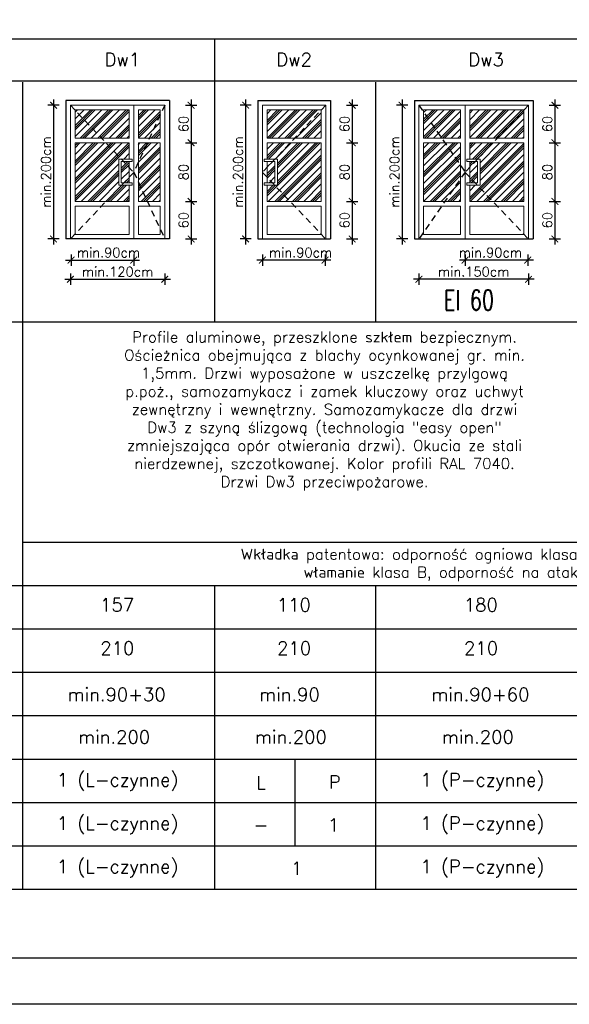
# Model space of a CAD drawing. Header units: millimetres. Extents: x 31969 to 285678, y -69766 to -1123.
# Tile 62 of 176: x 146312 to 147145, y -18363 to -16869. Entities that reach past the tile are written whole.
import ezdxf

# ---------------------------------------------------------------- set-up
doc = ezdxf.new("R2010")
doc.units = ezdxf.units.MM
doc.linetypes.add('KRESKOWA-SREDNIA', pattern=[0.2, 0.12, -0.08])
for name, color, linetype in [('a-elewacja 1', 1, 'Continuous'), ('a-opis 1', 3, 'Continuous'), ('a-opis 2', 1, 'Continuous'), ('a-opis 3', 15, 'Continuous'), ('a-przerywana 2', 3, 'Continuous'), ('a-ramka', 7, 'Continuous'), ('a-szraf 1', 250, 'Continuous'), ('a-wymiary', 11, 'Continuous')]:
    doc.layers.add(name, color=color, linetype=linetype)
doc.layers.add('a-elewacja 3', color=3, linetype='Continuous', lineweight=20)
doc.styles.add('MAREK', font='simplex.shx')
doc.styles.add('RS01507', font='romans.shx', dxfattribs={"width": 0.7, "height": 0.15})
doc.dimstyles.new('MAREK', dxfattribs={"dimscale": 0.85, "dimtxt": 17, "dimasz": 12, "dimexe": 10, "dimexo": 0.625, "dimgap": 5, "dimtad": 1, "dimdec": 1, "dimdsep": 46, "dimtxsty": 'MAREK', "dimblk1": 'ARCHTICK', "dimblk2": 'ARCHTICK', "dimsah": 1, "dimcen": 2.5, "dimdle": 10, "dimadec": 0, "dimazin": 0, "dimtfac": 1, "dimtdec": 1, "dimtmove": 1, "dimatfit": 3, "dimldrblk": 'ARCHTICK', "dimfxl": 10, "dimfxlon": 1, "dimtolj": 1, "dimtzin": 0, "dimarcsym": 0})

# ---------------------------------------------------------------- blocks, each defined once
blk = doc.blocks.new('_ARCHTICK')
at = {"color": 0, "linetype": 'ByBlock', "const_width": 0.15}
blk.add_lwpolyline([(-0.5, -0.5), (0.5, 0.5)], dxfattribs=at)
blk = doc.blocks.new('*D798')
at = {"layer": 'a-wymiary', "color": 0, "lineweight": -2}
for p, q in [((146371.3, -16999), (146354.3, -16999)), ((146362.8, -16990.5), (146362.8, -17210.4)), ((146371.3, -17201.9), (146354.3, -17201.9))]:
    blk.add_line(p, q, dxfattribs=at)
at = {"layer": 'DEFPOINTS', "color": 0}
for p in [(146462.6, -16999), (146362.8, -17201.9), (146461.8, -17201.9)]:
    blk.add_point(p, dxfattribs=at)
at = {"layer": 'a-wymiary', "color": 0, "lineweight": -2, "xscale": 10.2, "yscale": 10.2, "zscale": 10.2}
for p, rotation in [((146362.8, -16999), 90), ((146362.8, -17201.9), 270)]:
    blk.add_blockref('_ARCHTICK', p, dxfattribs=dict(at, rotation=rotation))
at = {"layer": 'a-wymiary', "color": 0, "insert": (146351.3, -17100.4), "char_height": 14.45, "attachment_point": 5, "rotation": 90, "style": 'MAREK'}
blk.add_mtext('\\A1;min.200cm', dxfattribs=at)
blk = doc.blocks.new('*D799')
at = {"layer": 'a-wymiary', "color": 0, "lineweight": -2}
for p, q in [((146562.9, -16999), (146579.9, -16999)), ((146571.4, -16990.5), (146571.4, -17064.5)), ((146562.9, -17056), (146579.9, -17056))]:
    blk.add_line(p, q, dxfattribs=at)
at = {"layer": 'DEFPOINTS', "color": 0}
for p in [(146531.4, -16999), (146524.4, -17056), (146571.4, -17056)]:
    blk.add_point(p, dxfattribs=at)
at = {"layer": 'a-wymiary', "color": 0, "lineweight": -2, "xscale": 10.2, "yscale": 10.2, "zscale": 10.2}
for p, rotation in [((146571.4, -16999), 90), ((146571.4, -17056), 270)]:
    blk.add_blockref('_ARCHTICK', p, dxfattribs=dict(at, rotation=rotation))
at = {"layer": 'a-wymiary', "color": 0, "insert": (146560, -17027.5), "char_height": 14.45, "attachment_point": 5, "rotation": 90, "style": 'MAREK'}
blk.add_mtext('\\A1;60', dxfattribs=at)
blk = doc.blocks.new('*D800')
at = {"layer": 'a-wymiary', "color": 0, "lineweight": -2}
for p, q in [((146571.4, -17047.5), (146571.4, -17153.5)), ((146562.9, -17056), (146579.9, -17056)), ((146562.9, -17145), (146579.9, -17145))]:
    blk.add_line(p, q, dxfattribs=at)
at = {"layer": 'DEFPOINTS', "color": 0}
for p in [(146524.4, -17056), (146524.4, -17145), (146571.4, -17145)]:
    blk.add_point(p, dxfattribs=at)
at = {"layer": 'a-wymiary', "color": 0, "lineweight": -2, "xscale": 10.2, "yscale": 10.2, "zscale": 10.2}
for p, rotation in [((146571.4, -17056), 90), ((146571.4, -17145), 270)]:
    blk.add_blockref('_ARCHTICK', p, dxfattribs=dict(at, rotation=rotation))
at = {"layer": 'a-wymiary', "color": 0, "insert": (146560, -17100.5), "char_height": 14.45, "attachment_point": 5, "rotation": 90, "style": 'MAREK'}
blk.add_mtext('\\A1;80', dxfattribs=at)
blk = doc.blocks.new('*D801')
at = {"layer": 'a-wymiary', "color": 0, "lineweight": -2}
for p, q in [((146571.4, -17136.5), (146571.4, -17210.5)), ((146562.9, -17145), (146579.9, -17145)), ((146562.9, -17202), (146579.9, -17202))]:
    blk.add_line(p, q, dxfattribs=at)
at = {"layer": 'DEFPOINTS', "color": 0}
for p in [(146524.4, -17145), (146524.4, -17202), (146571.4, -17202)]:
    blk.add_point(p, dxfattribs=at)
at = {"layer": 'a-wymiary', "color": 0, "lineweight": -2, "xscale": 10.2, "yscale": 10.2, "zscale": 10.2}
for p, rotation in [((146571.4, -17145), 90), ((146571.4, -17202), 270)]:
    blk.add_blockref('_ARCHTICK', p, dxfattribs=dict(at, rotation=rotation))
at = {"layer": 'a-wymiary', "color": 0, "insert": (146560, -17173.5), "char_height": 14.45, "width": 22.918, "attachment_point": 5, "rotation": 90, "style": 'MAREK'}
blk.add_mtext('\\A1;60', dxfattribs=at)
blk = doc.blocks.new('*D802')
at = {"layer": 'a-wymiary', "color": 0, "lineweight": -2}
for p, q in [((146662.5, -16999), (146645.5, -16999)), ((146654, -16990.5), (146654, -17210.4)), ((146662.5, -17201.9), (146645.5, -17201.9))]:
    blk.add_line(p, q, dxfattribs=at)
at = {"layer": 'DEFPOINTS', "color": 0}
for p in [(146706.8, -16999), (146654, -17201.9), (146705.9, -17201.9)]:
    blk.add_point(p, dxfattribs=at)
at = {"layer": 'a-wymiary', "color": 0, "lineweight": -2, "xscale": 10.2, "yscale": 10.2, "zscale": 10.2}
for p, rotation in [((146654, -16999), 90), ((146654, -17201.9), 270)]:
    blk.add_blockref('_ARCHTICK', p, dxfattribs=dict(at, rotation=rotation))
at = {"layer": 'a-wymiary', "color": 0, "insert": (146642.5, -17100.4), "char_height": 14.45, "attachment_point": 5, "rotation": 90, "style": 'MAREK'}
blk.add_mtext('\\A1;min.200cm', dxfattribs=at)
blk = doc.blocks.new('*D803')
at = {"layer": 'a-wymiary', "color": 0, "lineweight": -2}
for p, q in [((146679.5, -17225.5), (146679.5, -17242.5)), ((146774.5, -17225.5), (146774.5, -17242.5)), ((146783, -17234), (146671, -17234))]:
    blk.add_line(p, q, dxfattribs=at)
at = {"layer": 'DEFPOINTS', "color": 0}
for p in [(146679.5, -17203), (146774.5, -17203), (146679.5, -17234)]:
    blk.add_point(p, dxfattribs=at)
at = {"layer": 'a-wymiary', "color": 0, "lineweight": -2, "xscale": 10.2, "yscale": 10.2, "zscale": 10.2, "rotation": 180}
blk.add_blockref('_ARCHTICK', (146679.5, -17234), dxfattribs=at)
at = {"layer": 'a-wymiary', "color": 0, "lineweight": -2, "xscale": 10.2, "yscale": 10.2, "zscale": 10.2}
blk.add_blockref('_ARCHTICK', (146774.5, -17234), dxfattribs=at)
at = {"layer": 'a-wymiary', "color": 0, "insert": (146737.3, -17222.6), "char_height": 14.45, "attachment_point": 5, "style": 'MAREK'}
blk.add_mtext('\\A1;min.90cm', dxfattribs=at)
blk = doc.blocks.new('*D804')
at = {"layer": 'a-wymiary', "color": 0, "lineweight": -2}
for p, q in [((146807.1, -16999), (146824.1, -16999)), ((146815.6, -16990.5), (146815.6, -17064.5)), ((146807.1, -17056), (146824.1, -17056))]:
    blk.add_line(p, q, dxfattribs=at)
at = {"layer": 'DEFPOINTS', "color": 0}
for p in [(146775.5, -16999), (146768.5, -17056), (146815.6, -17056)]:
    blk.add_point(p, dxfattribs=at)
at = {"layer": 'a-wymiary', "color": 0, "lineweight": -2, "xscale": 10.2, "yscale": 10.2, "zscale": 10.2}
for p, rotation in [((146815.6, -16999), 90), ((146815.6, -17056), 270)]:
    blk.add_blockref('_ARCHTICK', p, dxfattribs=dict(at, rotation=rotation))
at = {"layer": 'a-wymiary', "color": 0, "insert": (146804.1, -17027.5), "char_height": 14.45, "attachment_point": 5, "rotation": 90, "style": 'MAREK'}
blk.add_mtext('\\A1;60', dxfattribs=at)
blk = doc.blocks.new('*D805')
at = {"layer": 'a-wymiary', "color": 0, "lineweight": -2}
for p, q in [((146815.6, -17047.5), (146815.6, -17153.5)), ((146807.1, -17056), (146824.1, -17056)), ((146807.1, -17145), (146824.1, -17145))]:
    blk.add_line(p, q, dxfattribs=at)
at = {"layer": 'DEFPOINTS', "color": 0}
for p in [(146768.5, -17056), (146768.5, -17145), (146815.6, -17145)]:
    blk.add_point(p, dxfattribs=at)
at = {"layer": 'a-wymiary', "color": 0, "lineweight": -2, "xscale": 10.2, "yscale": 10.2, "zscale": 10.2}
for p, rotation in [((146815.6, -17056), 90), ((146815.6, -17145), 270)]:
    blk.add_blockref('_ARCHTICK', p, dxfattribs=dict(at, rotation=rotation))
at = {"layer": 'a-wymiary', "color": 0, "insert": (146804.1, -17100.5), "char_height": 14.45, "attachment_point": 5, "rotation": 90, "style": 'MAREK'}
blk.add_mtext('\\A1;80', dxfattribs=at)
blk = doc.blocks.new('*D806')
at = {"layer": 'a-wymiary', "color": 0, "lineweight": -2}
for p, q in [((146815.6, -17136.5), (146815.6, -17210.5)), ((146807.1, -17145), (146824.1, -17145)), ((146807.1, -17202), (146824.1, -17202))]:
    blk.add_line(p, q, dxfattribs=at)
at = {"layer": 'DEFPOINTS', "color": 0}
for p in [(146768.5, -17145), (146768.5, -17202), (146815.6, -17202)]:
    blk.add_point(p, dxfattribs=at)
at = {"layer": 'a-wymiary', "color": 0, "lineweight": -2, "xscale": 10.2, "yscale": 10.2, "zscale": 10.2}
for p, rotation in [((146815.6, -17145), 90), ((146815.6, -17202), 270)]:
    blk.add_blockref('_ARCHTICK', p, dxfattribs=dict(at, rotation=rotation))
at = {"layer": 'a-wymiary', "color": 0, "insert": (146804.1, -17173.5), "char_height": 14.45, "width": 22.918, "attachment_point": 5, "rotation": 90, "style": 'MAREK'}
blk.add_mtext('\\A1;60', dxfattribs=at)
blk = doc.blocks.new('*D808')
at = {"layer": 'a-wymiary', "color": 0, "lineweight": -2}
for p, q in [((146389.4, -17225.5), (146389.4, -17242.5)), ((146484.4, -17225.5), (146484.4, -17242.5)), ((146380.9, -17234), (146492.9, -17234))]:
    blk.add_line(p, q, dxfattribs=at)
at = {"layer": 'DEFPOINTS', "color": 0}
for p in [(146389.4, -17203), (146484.4, -17203), (146484.4, -17234)]:
    blk.add_point(p, dxfattribs=at)
at = {"layer": 'a-wymiary', "color": 0, "lineweight": -2, "xscale": 10.2, "yscale": 10.2, "zscale": 10.2, "rotation": 180}
blk.add_blockref('_ARCHTICK', (146389.4, -17234), dxfattribs=at)
at = {"layer": 'a-wymiary', "color": 0, "lineweight": -2, "xscale": 10.2, "yscale": 10.2, "zscale": 10.2}
blk.add_blockref('_ARCHTICK', (146484.4, -17234), dxfattribs=at)
at = {"layer": 'a-wymiary', "color": 0, "insert": (146446.1, -17222.6), "char_height": 14.45, "attachment_point": 5, "style": 'MAREK'}
blk.add_mtext('\\A1;min.90cm', dxfattribs=at)
blk = doc.blocks.new('*D807')
at = {"layer": 'a-wymiary', "color": 0, "lineweight": -2}
for p, q in [((146388.4, -17254.6), (146388.4, -17271.6)), ((146531.4, -17254.6), (146531.4, -17271.6)), ((146379.9, -17263.1), (146539.9, -17263.1))]:
    blk.add_line(p, q, dxfattribs=at)
at = {"layer": 'DEFPOINTS', "color": 0}
for p in [(146388.4, -17229.6), (146531.4, -17229.6), (146531.4, -17263.1)]:
    blk.add_point(p, dxfattribs=at)
at = {"layer": 'a-wymiary', "color": 0, "lineweight": -2, "xscale": 10.2, "yscale": 10.2, "zscale": 10.2}
for p, rotation in [((146388.4, -17263.1), 180.000000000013), ((146531.4, -17263.1), 1.302755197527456e-11)]:
    blk.add_blockref('_ARCHTICK', p, dxfattribs=dict(at, rotation=rotation))
at = {"layer": 'a-wymiary', "color": 0, "insert": (146459.9, -17251.6), "char_height": 14.45, "attachment_point": 5, "style": 'MAREK'}
blk.add_mtext('\\A1;min.120cm', dxfattribs=at)
blk = doc.blocks.new('*D809')
at = {"layer": 'a-wymiary', "color": 0, "lineweight": -2}
for p, q in [((146899.7, -16999), (146882.7, -16999)), ((146891.2, -16990.5), (146891.2, -17210.4)), ((146899.7, -17201.9), (146882.7, -17201.9))]:
    blk.add_line(p, q, dxfattribs=at)
at = {"layer": 'DEFPOINTS', "color": 0}
for p in [(147014.1, -16999), (146891.2, -17201.9), (147013.2, -17201.9)]:
    blk.add_point(p, dxfattribs=at)
at = {"layer": 'a-wymiary', "color": 0, "lineweight": -2, "xscale": 10.2, "yscale": 10.2, "zscale": 10.2}
for p, rotation in [((146891.2, -16999), 90), ((146891.2, -17201.9), 270)]:
    blk.add_blockref('_ARCHTICK', p, dxfattribs=dict(at, rotation=rotation))
at = {"layer": 'a-wymiary', "color": 0, "insert": (146879.7, -17100.4), "char_height": 14.45, "attachment_point": 5, "rotation": 90, "style": 'MAREK'}
blk.add_mtext('\\A1;min.200cm', dxfattribs=at)
blk = doc.blocks.new('*D810')
at = {"layer": 'a-wymiary', "color": 0, "lineweight": -2}
for p, q in [((147114.4, -16999), (147131.4, -16999)), ((147122.9, -16990.5), (147122.9, -17064.5)), ((147114.4, -17056), (147131.4, -17056))]:
    blk.add_line(p, q, dxfattribs=at)
at = {"layer": 'DEFPOINTS', "color": 0}
for p in [(147082.8, -16999), (147075.8, -17056), (147122.9, -17056)]:
    blk.add_point(p, dxfattribs=at)
at = {"layer": 'a-wymiary', "color": 0, "lineweight": -2, "xscale": 10.2, "yscale": 10.2, "zscale": 10.2}
for p, rotation in [((147122.9, -16999), 90), ((147122.9, -17056), 270)]:
    blk.add_blockref('_ARCHTICK', p, dxfattribs=dict(at, rotation=rotation))
at = {"layer": 'a-wymiary', "color": 0, "insert": (147111.4, -17027.5), "char_height": 14.45, "attachment_point": 5, "rotation": 90, "style": 'MAREK'}
blk.add_mtext('\\A1;60', dxfattribs=at)
blk = doc.blocks.new('*D811')
at = {"layer": 'a-wymiary', "color": 0, "lineweight": -2}
for p, q in [((147122.9, -17047.5), (147122.9, -17153.5)), ((147114.4, -17056), (147131.4, -17056)), ((147114.4, -17145), (147131.4, -17145))]:
    blk.add_line(p, q, dxfattribs=at)
at = {"layer": 'DEFPOINTS', "color": 0}
for p in [(147075.8, -17056), (147075.8, -17145), (147122.9, -17145)]:
    blk.add_point(p, dxfattribs=at)
at = {"layer": 'a-wymiary', "color": 0, "lineweight": -2, "xscale": 10.2, "yscale": 10.2, "zscale": 10.2}
for p, rotation in [((147122.9, -17056), 90), ((147122.9, -17145), 270)]:
    blk.add_blockref('_ARCHTICK', p, dxfattribs=dict(at, rotation=rotation))
at = {"layer": 'a-wymiary', "color": 0, "insert": (147111.4, -17100.5), "char_height": 14.45, "attachment_point": 5, "rotation": 90, "style": 'MAREK'}
blk.add_mtext('\\A1;80', dxfattribs=at)
blk = doc.blocks.new('*D812')
at = {"layer": 'a-wymiary', "color": 0, "lineweight": -2}
for p, q in [((147122.9, -17136.5), (147122.9, -17210.5)), ((147114.4, -17145), (147131.4, -17145)), ((147114.4, -17202), (147131.4, -17202))]:
    blk.add_line(p, q, dxfattribs=at)
at = {"layer": 'DEFPOINTS', "color": 0}
for p in [(147075.8, -17145), (147075.8, -17202), (147122.9, -17202)]:
    blk.add_point(p, dxfattribs=at)
at = {"layer": 'a-wymiary', "color": 0, "lineweight": -2, "xscale": 10.2, "yscale": 10.2, "zscale": 10.2}
for p, rotation in [((147122.9, -17145), 90), ((147122.9, -17202), 270)]:
    blk.add_blockref('_ARCHTICK', p, dxfattribs=dict(at, rotation=rotation))
at = {"layer": 'a-wymiary', "color": 0, "insert": (147111.4, -17173.5), "char_height": 14.45, "width": 22.918, "attachment_point": 5, "rotation": 90, "style": 'MAREK'}
blk.add_mtext('\\A1;60', dxfattribs=at)
blk = doc.blocks.new('*D813')
at = {"layer": 'a-wymiary', "color": 0, "lineweight": -2}
for p, q in [((146986.8, -17225.5), (146986.8, -17242.5)), ((147081.8, -17225.5), (147081.8, -17242.5)), ((147090.3, -17234), (146978.3, -17234))]:
    blk.add_line(p, q, dxfattribs=at)
at = {"layer": 'DEFPOINTS', "color": 0}
for p in [(146986.8, -17203), (147081.8, -17203), (146986.8, -17234)]:
    blk.add_point(p, dxfattribs=at)
at = {"layer": 'a-wymiary', "color": 0, "lineweight": -2, "xscale": 10.2, "yscale": 10.2, "zscale": 10.2, "rotation": 180}
blk.add_blockref('_ARCHTICK', (146986.8, -17234), dxfattribs=at)
at = {"layer": 'a-wymiary', "color": 0, "lineweight": -2, "xscale": 10.2, "yscale": 10.2, "zscale": 10.2}
blk.add_blockref('_ARCHTICK', (147081.8, -17234), dxfattribs=at)
at = {"layer": 'a-wymiary', "color": 0, "insert": (147025.1, -17222.6), "char_height": 14.45, "attachment_point": 5, "style": 'MAREK'}
blk.add_mtext('\\A1;min.90cm', dxfattribs=at)
blk = doc.blocks.new('*D814')
at = {"layer": 'a-wymiary', "color": 0, "lineweight": -2}
for p, q in [((146916.8, -17254.6), (146916.8, -17271.6)), ((147082.8, -17254.6), (147082.8, -17271.6)), ((147091.3, -17263.1), (146908.3, -17263.1))]:
    blk.add_line(p, q, dxfattribs=at)
at = {"layer": 'DEFPOINTS', "color": 0}
for p in [(146916.8, -17229.6), (147082.8, -17229.6), (146916.8, -17263.1)]:
    blk.add_point(p, dxfattribs=at)
at = {"layer": 'a-wymiary', "color": 0, "lineweight": -2, "xscale": 10.2, "yscale": 10.2, "zscale": 10.2, "rotation": 180}
blk.add_blockref('_ARCHTICK', (146916.8, -17263.1), dxfattribs=at)
at = {"layer": 'a-wymiary', "color": 0, "lineweight": -2, "xscale": 10.2, "yscale": 10.2, "zscale": 10.2}
blk.add_blockref('_ARCHTICK', (147082.8, -17263.1), dxfattribs=at)
at = {"layer": 'a-wymiary', "color": 0, "insert": (146999.8, -17251.6), "char_height": 14.45, "attachment_point": 5, "style": 'MAREK'}
blk.add_mtext('\\A1;min.150cm', dxfattribs=at)

msp = doc.modelspace()

# ---------------------------------------------------------------- hatches: boundary and pattern name
at = {"layer": 'a-szraf 1', "ltscale": 10}
h = msp.add_hatch(dxfattribs=at)
h.set_pattern_fill('PLASTI', color=256, scale=3, angle=45)
h.set_pattern_definition([(45, (-2631.886, -1132.417), (-13.4703842, 13.4703842), []), (45, (-2633.57, -1130.733), (-13.4703842, 13.4703842), []), (45, (-2635.253, -1129.05), (-13.4703842, 13.4703842), []), (45, (-2640.305, -1123.998), (-13.4703842, 13.4703842), [])])
h.paths.add_polyline_path([(146491.39, -17005.96), (146524.39, -17005.96), (146524.39, -17014.08), (146508.23, -17048.96), (146491.39, -17048.96)])
h.paths.add_polyline_path([(146524.39, -17014.08), (146524.39, -17048.96), (146508.23, -17048.96)], flags=17)
h.paths.add_polyline_path([(146491.39, -17085.34), (146504.99, -17055.96), (146524.39, -17055.96), (146524.39, -17144.96), (146504.99, -17144.96), (146491.39, -17115.58)])
h.paths.add_polyline_path([(146491.39, -17115.58), (146504.99, -17144.96), (146491.39, -17144.96)], flags=17)
h.paths.add_polyline_path([(146491.39, -17055.96), (146504.99, -17055.96), (146491.39, -17085.34)], flags=17)
h.paths.add_polyline_path([(146395.39, -17006.4), (146395.39, -17005.96), (146477.39, -17005.96), (146477.39, -17048.96), (146435.45, -17048.96)])
h.paths.add_polyline_path([(146395.39, -17006.4), (146435.45, -17048.96), (146395.39, -17048.96)], flags=17)
h.paths.add_polyline_path([(146395.39, -17055.96), (146442.03, -17055.96), (146465.24, -17080.62), (146461.8, -17080.62), (146461.8, -17116.7), (146461.8, -17120.3), (146466, -17120.3), (146442.56, -17144.96), (146395.39, -17144.96)])
h.paths.add_polyline_path([(146442.03, -17055.96), (146477.39, -17055.96), (146477.39, -17080.62), (146465.24, -17080.62)])
h.paths.add_polyline_path([(146466, -17120.3), (146477.39, -17120.3), (146477.39, -17144.96), (146442.56, -17144.96)])
h.paths.add_polyline_path([(146477.39, -17108.32), (146477.39, -17116.7), (146469.42, -17116.7)], flags=17)
h.paths.add_polyline_path([(146465.4, -17084.22), (146468.63, -17084.22), (146477.39, -17093.52), (146477.39, -17108.32), (146469.42, -17116.7), (146465.4, -17116.7)])
h.paths.add_polyline_path([(146468.63, -17084.22), (146477.39, -17084.22), (146477.39, -17093.52)], flags=17)
h = msp.add_hatch(dxfattribs=at)
h.set_pattern_fill('PLASTI', color=256, scale=3, angle=45)
h.set_pattern_definition([(45, (-1863.595, -1132.417), (-13.4703842, 13.4703842), []), (45, (-1865.28, -1130.733), (-13.4703842, 13.4703842), []), (45, (-1866.963, -1129.05), (-13.4703842, 13.4703842), []), (45, (-1872.014, -1123.998), (-13.4703842, 13.4703842), [])])
h.paths.add_polyline_path([(146768.53, -17006.4), (146728.48, -17048.96), (146768.53, -17048.96)], flags=17)
h.paths.add_polyline_path([(146768.53, -17006.4), (146768.53, -17005.96), (146686.53, -17005.96), (146686.53, -17048.96), (146728.48, -17048.96)])
h.paths.add_polyline_path([(146721.89, -17055.96), (146686.53, -17055.96), (146686.53, -17080.62), (146698.68, -17080.62)])
h.paths.add_polyline_path([(146768.53, -17055.96), (146721.89, -17055.96), (146698.68, -17080.62), (146702.13, -17080.62), (146702.13, -17116.7), (146702.13, -17120.3), (146697.92, -17120.3), (146721.36, -17144.96), (146768.53, -17144.96)])
h.paths.add_polyline_path([(146698.53, -17084.22), (146695.29, -17084.22), (146686.53, -17093.52), (146686.53, -17108.32), (146694.5, -17116.7), (146698.53, -17116.7)])
h.paths.add_polyline_path([(146697.92, -17120.3), (146686.53, -17120.3), (146686.53, -17144.96), (146721.36, -17144.96)])
h.paths.add_polyline_path([(146686.53, -17108.32), (146686.53, -17116.7), (146694.5, -17116.7)], flags=17)
h.paths.add_polyline_path([(146695.29, -17084.22), (146686.53, -17084.22), (146686.53, -17093.52)], flags=17)
h = msp.add_hatch(dxfattribs=at)
h.set_pattern_fill('PLASTI', color=256, scale=3, angle=45)
h.set_pattern_definition([(45, (-1843.595, -1132.417), (-13.4703842, 13.4703842), []), (45, (-1845.28, -1130.733), (-13.4703842, 13.4703842), []), (45, (-1846.963, -1129.05), (-13.4703842, 13.4703842), []), (45, (-1852.014, -1123.998), (-13.4703842, 13.4703842), [])])
h.paths.add_polyline_path([(146979.79, -17005.96), (146923.79, -17005.96), (146923.79, -17009.11), (146951.27, -17048.96), (146979.79, -17048.96)])
h.paths.add_polyline_path([(146923.79, -17009.11), (146923.79, -17048.96), (146951.27, -17048.96)], flags=17)
h.paths.add_polyline_path([(146956.1, -17055.96), (146923.79, -17055.96), (146923.79, -17144.96), (146956.1, -17144.96), (146979.79, -17110.61), (146979.79, -17090.31)])
h.paths.add_polyline_path([(146979.79, -17110.61), (146956.1, -17144.96), (146979.79, -17144.96)], flags=17)
h.paths.add_polyline_path([(146979.79, -17055.96), (146956.1, -17055.96), (146979.79, -17090.31)], flags=17)
h.paths.add_polyline_path([(147075.79, -17006.4), (147075.79, -17005.96), (146993.79, -17005.96), (146993.79, -17048.96), (147035.73, -17048.96)])
h.paths.add_polyline_path([(147075.79, -17006.4), (147035.73, -17048.96), (147075.79, -17048.96)], flags=17)
h.paths.add_polyline_path([(147075.79, -17055.96), (147029.14, -17055.96), (147005.94, -17080.62), (147009.38, -17080.62), (147009.38, -17116.7), (147009.38, -17120.3), (147005.17, -17120.3), (147028.61, -17144.96), (147075.79, -17144.96)])
h.paths.add_polyline_path([(147005.17, -17120.3), (146993.79, -17120.3), (146993.79, -17144.96), (147028.61, -17144.96)])
h.paths.add_polyline_path([(147029.14, -17055.96), (146993.79, -17055.96), (146993.79, -17080.62), (147005.94, -17080.62)])
h.paths.add_polyline_path([(147005.78, -17084.22), (147002.55, -17084.22), (146993.79, -17093.52), (146993.79, -17108.32), (147001.75, -17116.7), (147005.78, -17116.7)])
h.paths.add_polyline_path([(147002.55, -17084.22), (146993.79, -17084.22), (146993.79, -17093.52)], flags=17)
h.paths.add_polyline_path([(146993.79, -17108.32), (146993.79, -17116.7), (147001.75, -17116.7)], flags=17)

# ---------------------------------------------------------------- linework, layer by layer
at = {"layer": 'a-elewacja 1', "ltscale": 20}
for p, q in [((146381.39, -16991.96), (146381.39, -17201.96)), ((146538.39, -16991.96), (146381.39, -16991.96)), ((146538.39, -16991.96), (146538.39, -17201.96)), ((146672.53, -16991.96), (146672.53, -17201.96)), ((146672.53, -16991.96), (146782.53, -16991.96)), ((146782.53, -16991.96), (146782.53, -17201.96)), ((146909.79, -16991.96), (146909.79, -17201.96)), ((146909.79, -16991.96), (147089.79, -16991.96)), ((147089.79, -16991.96), (147089.79, -17201.96)), ((146538.39, -17201.96), (146381.39, -17201.96)), ((146672.53, -17201.96), (146782.53, -17201.96)), ((146909.79, -17201.96), (147089.79, -17201.96))]:
    msp.add_line(p, q, dxfattribs=at)
at = {"layer": 'a-elewacja 3'}
for p, q in [((146484.39, -16998.96), (146388.39, -16998.96)), ((146388.39, -16998.96), (146388.39, -17201.96)), ((146484.39, -17201.96), (146484.39, -16998.96)), ((146484.39, -16998.96), (146531.39, -16998.96)), ((146531.39, -17201.96), (146531.39, -16998.96)), ((146679.53, -17201.96), (146679.53, -16998.96)), ((146679.53, -16998.96), (146775.53, -16998.96)), ((146679.53, -17201.96), (146679.53, -16998.96)), ((146679.53, -16998.96), (146679.53, -16998.96)), ((146775.53, -16998.96), (146775.53, -17201.96)), ((146916.79, -17201.96), (146916.79, -16998.96)), ((146986.79, -16998.96), (146916.79, -16998.96)), ((146986.79, -17201.96), (146986.79, -16998.96)), ((146986.79, -16998.96), (147082.79, -16998.96)), ((147082.79, -16998.96), (147082.79, -17201.96)), ((146395.39, -17048.96), (146395.39, -17005.96)), ((146395.39, -17005.96), (146477.39, -17005.96)), ((146477.39, -17005.96), (146477.39, -17048.96)), ((146491.39, -17005.96), (146491.39, -17048.96)), ((146524.39, -17005.96), (146491.39, -17005.96)), ((146524.39, -17005.96), (146524.39, -17048.96)), ((146768.53, -17005.96), (146686.53, -17005.96)), ((146686.53, -17005.96), (146686.53, -17048.96)), ((146768.53, -17048.96), (146768.53, -17005.96)), ((146923.79, -17005.96), (146923.79, -17048.96)), ((146923.79, -17005.96), (146979.79, -17005.96)), ((146979.79, -17005.96), (146979.79, -17048.96)), ((147075.79, -17005.96), (146993.79, -17005.96)), ((146993.79, -17005.96), (146993.79, -17048.96)), ((147075.79, -17048.96), (147075.79, -17005.96)), ((146395.39, -17048.96), (146477.39, -17048.96)), ((146395.39, -17055.96), (146477.39, -17055.96)), ((146477.39, -17055.96), (146477.39, -17080.62)), ((146524.39, -17048.96), (146491.39, -17048.96)), ((146491.39, -17055.96), (146491.39, -17144.96)), ((146524.39, -17055.96), (146491.39, -17055.96)), ((146524.39, -17055.96), (146524.39, -17144.96)), ((146768.53, -17048.96), (146686.53, -17048.96)), ((146686.53, -17055.96), (146686.53, -17080.62)), ((146768.53, -17055.96), (146686.53, -17055.96)), ((146923.79, -17048.96), (146979.79, -17048.96)), ((146923.79, -17055.96), (146923.79, -17144.96)), ((146923.79, -17055.96), (146979.79, -17055.96)), ((146979.79, -17055.96), (146979.79, -17144.96)), ((147075.79, -17048.96), (146993.79, -17048.96)), ((146993.79, -17055.96), (146993.79, -17080.62)), ((147075.79, -17055.96), (146993.79, -17055.96)), ((146477.39, -17084.22), (146477.39, -17116.7)), ((146686.53, -17084.22), (146686.53, -17116.7)), ((146993.79, -17084.22), (146993.79, -17116.7)), ((146477.39, -17120.3), (146477.39, -17144.96)), ((146686.53, -17120.3), (146686.53, -17144.96)), ((146993.79, -17120.3), (146993.79, -17144.96)), ((146477.39, -17144.96), (146395.39, -17144.96)), ((146395.39, -17194.96), (146395.39, -17151.96)), ((146395.39, -17151.96), (146477.39, -17151.96)), ((146477.39, -17151.96), (146477.39, -17194.96)), ((146524.39, -17144.96), (146491.39, -17144.96)), ((146491.39, -17151.96), (146491.39, -17194.96)), ((146524.39, -17151.96), (146491.39, -17151.96)), ((146524.39, -17151.96), (146524.39, -17194.96)), ((146686.53, -17144.96), (146768.53, -17144.96)), ((146686.53, -17151.96), (146686.53, -17194.96)), ((146768.53, -17151.96), (146686.53, -17151.96)), ((146768.53, -17194.96), (146768.53, -17151.96)), ((146923.79, -17144.96), (146979.79, -17144.96)), ((146923.79, -17151.96), (146923.79, -17194.96)), ((146923.79, -17151.96), (146979.79, -17151.96)), ((146979.79, -17151.96), (146979.79, -17194.96)), ((146993.79, -17144.96), (147075.79, -17144.96)), ((146993.79, -17151.96), (146993.79, -17194.96)), ((147075.79, -17151.96), (146993.79, -17151.96)), ((147075.79, -17194.96), (147075.79, -17151.96)), ((146477.39, -17194.96), (146395.39, -17194.96)), ((146524.39, -17194.96), (146491.39, -17194.96)), ((146686.53, -17194.96), (146768.53, -17194.96)), ((146923.79, -17194.96), (146979.79, -17194.96)), ((146993.79, -17194.96), (147075.79, -17194.96))]:
    msp.add_line(p, q, dxfattribs=at)
for points in [[(146395.39, -17144.96), (146395.39, -17055.96)], [(146768.53, -17144.96), (146768.53, -17055.96)], [(147075.79, -17144.96), (147075.79, -17055.96)], [(146461.8, -17080.62), (146481.89, -17080.62), (146481.89, -17084.22), (146465.4, -17084.22), (146465.4, -17116.7), (146481.89, -17116.7), (146481.89, -17120.3), (146461.8, -17120.3), (146461.8, -17116.7), (146461.8, -17080.62)], [(146702.13, -17080.62), (146682.03, -17080.62), (146682.03, -17084.22), (146698.53, -17084.22), (146698.53, -17116.7), (146682.03, -17116.7), (146682.03, -17120.3), (146702.13, -17120.3), (146702.13, -17116.7), (146702.13, -17080.62)], [(147009.38, -17080.62), (146989.29, -17080.62), (146989.29, -17084.22), (147005.78, -17084.22), (147005.78, -17116.7), (146989.29, -17116.7), (146989.29, -17120.3), (147009.38, -17120.3), (147009.38, -17116.7), (147009.38, -17080.62)]]:
    msp.add_lwpolyline(points, dxfattribs=at)
at = {"layer": 'a-opis 2', "ltscale": 40}
for p, q in [((145961.59, -16898.24), (147646.36, -16898.24)), ((146606.66, -16898.24), (146606.66, -17327.8)), ((145961.59, -16962.24), (147646.36, -16962.24)), ((146315.51, -16964.07), (146315.51, -18188.57)), ((146850.81, -16964.07), (146850.81, -17327.8)), ((145961.59, -17327.8), (147646.36, -17327.8)), ((146315.51, -17661.94), (147646.36, -17661.94)), ((145961.59, -17727.77), (147646.36, -17727.77)), ((146606.66, -17727.77), (146606.66, -18188.57)), ((146850.81, -17727.77), (146850.81, -18188.57)), ((145961.59, -17991.08), (147646.36, -17991.08)), ((145961.59, -17991.08), (147646.36, -17991.08)), ((146728.74, -17991.08), (146728.74, -18122.74)), ((145961.59, -18056.91), (147646.36, -18056.91)), ((145961.59, -18056.91), (147646.36, -18056.91)), ((145961.59, -18122.74), (147646.36, -18122.74)), ((145961.59, -18122.74), (147646.36, -18122.74)), ((145961.59, -18122.74), (147646.36, -18122.74)), ((145961.59, -18188.57), (147646.36, -18188.57))]:
    msp.add_line(p, q, dxfattribs=at)
at = {"layer": 'a-opis 2', "ltscale": 2}
for p, q in [((146248.15, -17793.6), (147646.36, -17793.6)), ((145961.59, -17859.43), (147646.36, -17859.43)), ((146248.15, -17925.26), (147646.36, -17925.26))]:
    msp.add_line(p, q, dxfattribs=at)
at = {"layer": 'a-przerywana 2', "linetype": 'KRESKOWA-SREDNIA', "ltscale": 80}
for p, q in [((146388.39, -16998.96), (146484.39, -17100.96)), ((146531.39, -16998.96), (146484.39, -17100.46)), ((146775.53, -16998.96), (146679.53, -17100.96)), ((146916.79, -16998.96), (146986.79, -17100.46)), ((147082.79, -16998.96), (146986.79, -17100.96)), ((146484.39, -17100.96), (146388.39, -17201.96)), ((146484.39, -17100.46), (146531.39, -17201.96)), ((146679.53, -17100.96), (146775.53, -17201.96)), ((146986.79, -17100.46), (146916.79, -17201.96)), ((146986.79, -17100.96), (147082.79, -17201.96))]:
    msp.add_line(p, q, dxfattribs=at)
at = {"layer": 'a-ramka', "ltscale": 0.5}
for points in [[(149665.01, -18363.32), (145465.01, -18363.32), (145465.01, -15393.32), (149665.01, -15393.32)], [(145715.01, -15463.32), (149595.01, -15463.32), (149595.01, -18293.32), (145715.01, -18293.32)]]:
    msp.add_lwpolyline(points, close=True, dxfattribs=at)

# ---------------------------------------------------------------- texts
at = {"layer": 'a-opis 1', "ltscale": 2, "char_height": 16.44663, "attachment_point": 1, "style": 'MAREK'}
for s, insert, width in [('\\pxqc;Profile aluminowe, przeszklone szkłem bezpiecznym. Ościeżnica obejmująca z blachy ocynkowanej gr. min. 1,5mm. Drzwi wyposażone w uszczelkę przylgową p.poż., samozamykacz i zamek kluczowy oraz uchwyt zewnętrzny i wewnętrzny. Samozamykacze dla drzwi Dw3 z szyną ślizgową (technologia "easy open" zmniejszająca opór otwierania drzwi). Okucia ze stali nierdzewnej, szczotkowanej. Kolor profili RAL 7040.\\PDrzwi Dw3 przeciwpożarowe.', (146436.59, -17342.58), 674.2363), ('\\pxqc;\\PWkładka patentowa: odporność ogniowa klasa 1, odporność na włamanie klasa B, odporność na atak klasa 1. ', (146601.34, -17644.6), 797.0448)]:
    msp.add_mtext(s, dxfattribs=dict(at, insert=insert, width=width))
at = {"layer": 'a-opis 2', "ltscale": 2, "style": 'MAREK'}
for s, height, p in [('Dw1', 20.072, (146439.94, -16939.77)), ('Dw2', 20.072, (146700.37, -16939.77)), ('Dw3', 20.072, (146991.34, -16939.77)), ('157', 20.072, (146433.37, -17767.1)), ('110', 20.072, (146701.33, -17767.1)), ('180', 20.072, (146984.77, -17767.1)), ('210', 20.072, (146433.73, -17832.93)), ('210', 20.072, (146701.69, -17832.93)), ('210', 20.072, (146985.14, -17832.93)), ('min.90+30', 20.072, (146384.05, -17903.3)), ('min.90', 20.072, (146674.49, -17903.3)), ('min.90+60', 20.072, (146935.45, -17903.3)), ('min.200', 20.072, (146400.03, -17967.74)), ('min.200', 20.072, (146667.99, -17967.74)), ('min.200', 20.072, (146951.43, -17967.74)), ('1 (L-czynne)', 20.0724, (146367.83, -18032.62)), ('L', 20.07, (146670.04, -18037.1)), ('P', 20.07, (146780.08, -18036.05)), ('1 (P-czynne)', 20.0724, (146919.24, -18032.62)), ('1 (L-czynne)', 20.0724, (146367.83, -18098.45)), ('1 (P-czynne)', 20.0724, (146919.24, -18098.45)), ('1 (L-czynne)', 20.0724, (146367.83, -18164.27)), ('1 (P-czynne)', 20.0724, (146919.24, -18164.27))]:
    msp.add_text(s, height=height, dxfattribs=at).set_placement(p)
at = {"layer": 'a-opis 2', "ltscale": 40, "style": 'MAREK'}
for s, p in [('-', (146666.17, -18101.22)), ('1', (146778.67, -18101.22)), ('1', (146722.72, -18167.05))]:
    msp.add_text(s, height=20.07, dxfattribs=at).set_placement(p)
at = {"layer": 'a-opis 3', "ltscale": 40, "insert": (146690.56, -17279.4), "char_height": 30.5963, "width": 603.9582, "attachment_point": 1, "style": 'RS01507'}
msp.add_mtext('\\pxqc;EI 60', dxfattribs=at)

# ---------------------------------------------------------------- dimensions: what is measured, and where the dimension line sits
at = {"layer": 'a-wymiary'}
for base, p1, p2, angle, text, picture, middle in [((146362.81, -17201.92), (146462.65, -16998.96), (146461.75, -17201.92), 90, 'min.200cm', '*D798', (146351.34, -17100.44)), ((146571.45, -17055.96), (146531.39, -16998.96), (146524.39, -17055.96), 90, '60', '*D799', (146559.97, -17027.46)), ((146653.96, -17201.92), (146706.8, -16998.96), (146705.9, -17201.92), 90, 'min.200cm', '*D802', (146642.49, -17100.44)), ((146815.6, -17055.96), (146775.53, -16998.96), (146768.53, -17055.96), 90, '60', '*D804', (146804.12, -17027.46)), ((146891.22, -17201.92), (147014.05, -16998.96), (147013.16, -17201.92), 90, 'min.200cm', '*D809', (146879.74, -17100.44)), ((147122.85, -17055.96), (147082.79, -16998.96), (147075.79, -17055.96), 90, '60', '*D810', (147111.38, -17027.46)), ((146571.45, -17144.96), (146524.39, -17055.96), (146524.39, -17144.96), 90, '80', '*D800', (146559.97, -17100.46)), ((146815.6, -17144.96), (146768.53, -17055.96), (146768.53, -17144.96), 90, '80', '*D805', (146804.12, -17100.46)), ((147122.85, -17144.96), (147075.79, -17055.96), (147075.79, -17144.96), 90, '80', '*D811', (147111.38, -17100.46)), ((146571.45, -17201.96), (146524.39, -17144.96), (146524.39, -17201.96), 90, '60', '*D801', (146559.97, -17173.46)), ((146815.6, -17201.96), (146768.53, -17144.96), (146768.53, -17201.96), 90, '60', '*D806', (146804.12, -17173.46)), ((147122.85, -17201.96), (147075.79, -17144.96), (147075.79, -17201.96), 90, '60', '*D812', (147111.38, -17173.46)), ((146531.39, -17263.09), (146388.39, -17229.59), (146531.39, -17229.59), 180, 'min.120cm', '*D807', (146459.89, -17251.62))]:
    dim = msp.add_linear_dim(base=base, p1=p1, p2=p2, angle=angle, text=text, dimstyle='MAREK', dxfattribs=at)
    dim.commit()
    dim.dimension.update_dxf_attribs({"geometry": picture, "text_midpoint": middle})
for base, p1, p2, angle, picture, middle in [((146484.39, -17234.03), (146389.39, -17202.96), (146484.39, -17202.96), 0, '*D808', (146446.1, -17234.03)), ((146679.53, -17234.03), (146774.53, -17202.96), (146679.53, -17202.96), 180, '*D803', (146737.26, -17234.03)), ((146986.79, -17234.03), (147081.79, -17202.96), (146986.79, -17202.96), 180, '*D813', (147025.08, -17234.03))]:
    dim = msp.add_linear_dim(base=base, p1=p1, p2=p2, angle=angle, text='min.90cm', dimstyle='MAREK', dxfattribs=at)
    dim.commit()
    dim.dimension.update_dxf_attribs({"geometry": picture, "text_midpoint": middle, "dimtype": 160})
dim = msp.add_linear_dim(base=(146916.79, -17263.09), p1=(147082.79, -17229.59), p2=(146916.79, -17229.59), text='min.150cm', dimstyle='MAREK', dxfattribs=at)
dim.commit()
dim.dimension.update_dxf_attribs({"geometry": '*D814', "text_midpoint": (146999.79, -17251.62)})

doc.saveas('drawing.dxf')
